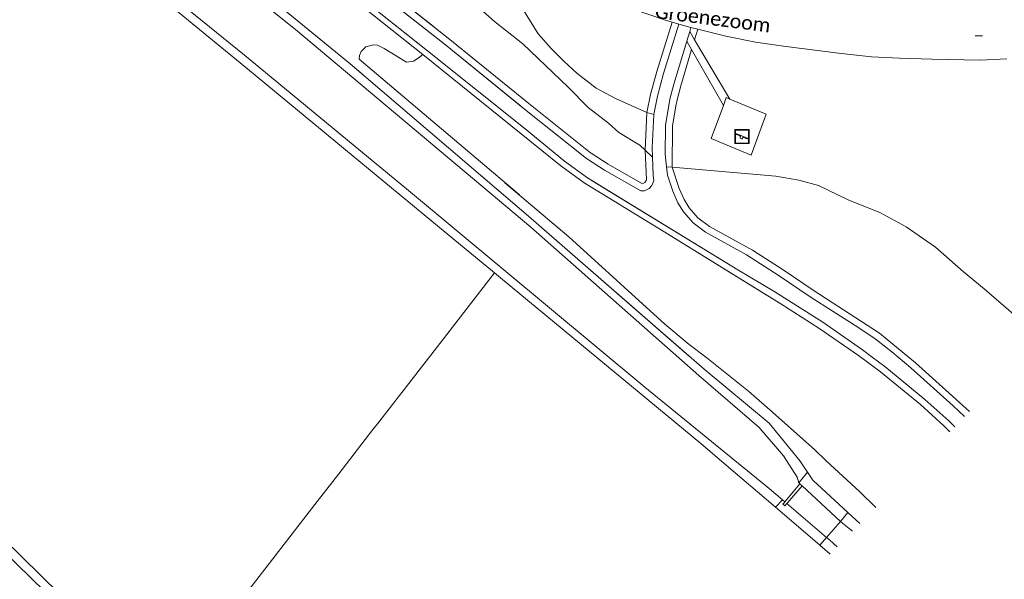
# Model space of a CAD drawing. Header units: metres. Extents: x 113074 to 114313, y 482627 to 483855.
# Tile 72 of 78: x 114100 to 114240, y 482893 to 482973. Entities that reach past the tile are written whole.
import ezdxf
from ezdxf.enums import TextEntityAlignment as Align

# ---------------------------------------------------------------- set-up
doc = ezdxf.new("R2010")
doc.units = ezdxf.units.M
doc.header["$MEASUREMENT"] = 0
doc.linetypes.add('DGN Style 2', pattern=[50.429501, 30.257701, -20.1718])
for name, color, linetype, lineweight in [('BGT-Lijnen - BTD Groenvoorziening  bosplantsoen (v)', 94, 'Continuous', 13), ('BGT-Lijnen - BTD Groenvoorziening  gras- en kruidachtigen (v)', 94, 'Continuous', 13), ('BGT-Lijnen - KWD Stuw (v)', 4, 'Continuous', 13), ('BGT-Lijnen - ORL Straatnaam (t)', 7, 'Continuous', 13), ('BGT-Lijnen - OTD Half verhard  schelpen (v)', 7, 'Continuous', 13), ('BGT-Lijnen - OTD Onverhard (v)', 7, 'Continuous', 13), ('BGT-Lijnen - OTD Open verharding  beton element (v)', 7, 'Continuous', 13), ('BGT-Lijnen - OWT Oever_ slootkant (v)', 4, 'Continuous', 13), ('BGT-Lijnen - STM Speelvoorziening (p)', 7, 'Continuous', 13), ('BGT-Lijnen - WGD Rijbaan - Lokale weg (v)', 7, 'Continuous', 13), ('BGT-Lijnen - WGD Voetpad (v)', 7, 'Continuous', 13), ('BGT-Lijnen - WTD Waterloop  kanaal (v)', 4, 'Continuous', 13), ('BGT-Lijnen - WTD Waterloop  sloot (v)', 4, 'Continuous', 13)]:
    doc.layers.add(name, color=color, linetype=linetype, lineweight=lineweight)
doc.styles.add('Style-Calibri', font='calibri.ttf')

# ---------------------------------------------------------------- blocks, each defined once
blk = doc.blocks.new('STM Speelvoorziening')
at = {"layer": 'BGT-Lijnen - STM Speelvoorziening (p)', "color": 30, "lineweight": 13, "flags": 128}
for points in [[(-93, -87), (-93, 88)], [(-88, 93), (88, 93)], [(-77, 28), (-17, 4)], [(-73, 40), (76, -20)], [(92, 88), (92, -87)], [(88, -92), (-88, -92)], [(11, -7), (71, -31)]]:
    blk.add_lwpolyline(points, dxfattribs=at)
at = {"layer": 'BGT-Lijnen - STM Speelvoorziening (p)', "color": 30, "lineweight": 13, "extrusion": (0, 0, -1)}
for centre, start, end in [((88, 88), 360, 90), ((-88, 88), 90, 180), ((88, -87), 270, 0), ((-88, -87), 180, 270)]:
    blk.add_arc(centre, 4.32, start, end, dxfattribs=at)
at = {"layer": 'BGT-Lijnen - STM Speelvoorziening (p)', "color": 30, "lineweight": 13}
for centre, radius, start, end in [((-76, 34), 6.15, 59.2233, 256.9778), ((-8, -13), 20.1, 118.3273, 269.9999), ((-8, -13), 20.1, 270, 17.8725), ((73, -26), 6.08, 246.3332, 69.8668)]:
    blk.add_arc(centre, radius, start, end, dxfattribs=at)
blk.add_3dface([(-100, 100), (100, 100), (100, -100), (-100, -100)], dxfattribs=at)

msp = doc.modelspace()

# ---------------------------------------------------------------- linework, layer by layer
at = {"layer": 'BGT-Lijnen - BTD Groenvoorziening  bosplantsoen (v)', "linetype": 'DGN Style 2', "lineweight": 13, "flags": 128}
for points in [[(114134.72, 482990.2), (114146.73, 482981.14), (114161.04, 482969.86)], [(114171.36, 482969.25), (114167.35, 482972.39), (114164.84, 482974.63)], [(114161.04, 482969.86), (114172.22, 482960.77), (114180.96, 482953.78)], [(114149.15, 482968.79), (114148.48, 482968.17), (114148.21, 482967.59)], [(114150.8, 482969.06), (114150.2, 482969.07), (114149.15, 482968.79)], [(114154.88, 482966.63), (114151.72, 482968.59), (114150.8, 482969.06)], [(114180.61, 482960.22), (114177.78, 482963.08), (114171.36, 482969.25)], [(114148.21, 482967.59), (114148.2, 482967.06), (114177.89, 482941.87)], [(114156.55, 482967.2), (114155.87, 482966.77), (114154.88, 482966.63)], [(114176.75, 482951.93), (114157.2, 482967.7), (114156.55, 482967.2)], [(114184.94, 482956.69), (114183.5, 482958), (114180.61, 482960.22)], [(114188.66, 482954.18), (114187.93, 482954.89), (114184.94, 482956.69)], [(114180.96, 482953.78), (114181.05, 482953.72), (114183.45, 482952.19)], [(114188.64, 482949.57), (114188.89, 482949.98), (114188.66, 482954.18)], [(114190.85, 482942.95), (114180.04, 482949.54), (114176.75, 482951.93)], [(114183.45, 482952.19), (114188.32, 482949.42), (114188.64, 482949.57)], [(114207.17, 482950.49), (114192.5, 482951.76), (114193.51, 482948.72)], [(114213.22, 482949.18), (114210.45, 482949.91), (114207.17, 482950.49)], [(114193.51, 482948.72), (114194.21, 482947.18), (114194.91, 482946.02)], [(114222.02, 482945.31), (114217.44, 482947.12), (114213.22, 482949.18)], [(114194.91, 482946.02), (114196.16, 482944.6), (114197.77, 482943.37)], [(114229.79, 482940.41), (114225.64, 482943.29), (114222.02, 482945.31)], [(114197.77, 482943.37), (114203.89, 482939.99), (114208.2, 482937.21)], [(114177.89, 482941.87), (114191.48, 482929.51), (114194.93, 482926.63)], [(114208.55, 482931.98), (114208.29, 482932.15), (114190.85, 482942.95)], [(114236.69, 482934.5), (114233.76, 482936.93), (114229.79, 482940.41)], [(114208.2, 482937.21), (114212.59, 482934.23), (114221.84, 482928.26)], [(114242.04, 482929.88), (114240.53, 482931.23), (114236.69, 482934.5)], [(114218.87, 482925.07), (114213.29, 482928.96), (114208.55, 482931.98)], [(114221.84, 482928.26), (114226.95, 482924.06), (114234.61, 482917.15)], [(114194.93, 482926.63), (114197.41, 482924.76), (114203.29, 482920.04)], [(114227.65, 482918.11), (114222.01, 482922.74), (114218.87, 482925.07)], [(114203.29, 482920.04), (114206.35, 482917.4), (114212.66, 482911.77)], [(114231.81, 482914.28), (114230.99, 482915.1), (114227.65, 482918.11)], [(114212.66, 482911.77), (114214.31, 482910.15), (114219.01, 482905.8)], [(114219.01, 482905.8), (114221.33, 482903.55)]]:
    msp.add_lwpolyline(points, dxfattribs=at)
at = {"layer": 'BGT-Lijnen - BTD Groenvoorziening  gras- en kruidachtigen (v)', "linetype": 'DGN Style 2', "lineweight": 13, "flags": 128}
for points in [[(114124.64, 482994.05), (114128.01, 482990.99), (114157.2, 482967.7)], [(114157.2, 482967.7), (114128.01, 482990.99), (114127.07, 482989.32)], [(114161.04, 482969.86), (114146.73, 482981.14), (114134.72, 482990.2)], [(114171.67, 482957.17), (114157.88, 482968.24), (114133.66, 482987.52)], [(114125.4, 482984.07), (114146.89, 482966.42), (114172.16, 482944.82)], [(114147.35, 482979.37), (114160.42, 482969.08), (114171.59, 482959.99)], [(114162.92, 482976.73), (114164.84, 482974.63), (114167.35, 482972.39)], [(114173.54, 482970.65), (114171.08, 482974.62), (114170.5, 482975.89)], [(114171.08, 482974.62), (114173.54, 482970.65), (114175.35, 482968.55)], [(114192.49, 482972.31), (114191.54, 482972.57), (114184.77, 482974.89)], [(114167.35, 482972.39), (114171.36, 482969.25), (114177.78, 482963.08)], [(114189.45, 482962.05), (114190.31, 482965.3), (114192.49, 482972.31)], [(114193.46, 482972.04), (114192.49, 482972.31), (114190.31, 482965.3)], [(114190.43, 482961.82), (114191.27, 482965.02), (114193.46, 482972.04)], [(114196.13, 482971.33), (114195.16, 482971.57), (114194.99, 482970.98)], [(114194.99, 482970.98), (114195.68, 482969.81), (114196.13, 482971.33)], [(114200.09, 482970.34), (114196.13, 482971.33), (114195.68, 482969.81)], [(114180.96, 482953.78), (114172.22, 482960.77), (114161.04, 482969.86)], [(114177.17, 482966.76), (114175.35, 482968.55), (114173.54, 482970.65)], [(114195.26, 482968.41), (114194.57, 482969.62), (114192.74, 482963.54)], [(114195.68, 482969.81), (114200.69, 482961.4), (114205.8, 482959.28)], [(114208.26, 482968.89), (114204.3, 482969.45), (114200.09, 482970.34)], [(114148.48, 482968.17), (114149.15, 482968.79), (114150.2, 482969.07)], [(114150.2, 482969.07), (114150.8, 482969.06), (114151.72, 482968.59)], [(114151.72, 482968.59), (114154.88, 482966.63), (114155.87, 482966.77)], [(114175.35, 482968.55), (114177.17, 482966.76), (114179.01, 482965.09)], [(114195.26, 482968.41), (114193.71, 482963.27), (114193.27, 482961.5)], [(114193.27, 482961.5), (114193.71, 482963.27), (114195.26, 482968.41)], [(114198.04, 482955.81), (114199.75, 482960.51), (114195.26, 482968.41)], [(114220.75, 482967.41), (114216.05, 482967.89), (114208.26, 482968.89)], [(114148.2, 482967.06), (114148.21, 482967.59), (114148.48, 482968.17)], [(114191.48, 482929.51), (114177.89, 482941.87), (114148.2, 482967.06)], [(114155.87, 482966.77), (114156.55, 482967.2), (114157.2, 482967.7)], [(114157.2, 482967.7), (114176.75, 482951.93), (114180.04, 482949.54)], [(114229.28, 482967.04), (114224.7, 482967.2), (114220.75, 482967.41)], [(114239.91, 482967.09), (114236.15, 482966.94), (114229.28, 482967.04)], [(114181.73, 482962.93), (114179.01, 482965.09), (114177.17, 482966.76)], [(114179.01, 482965.09), (114181.73, 482962.93), (114184.5, 482961.5)], [(114190.31, 482965.3), (114189.45, 482962.05), (114188.93, 482959.5)], [(114177.78, 482963.08), (114180.61, 482960.22), (114183.5, 482958)], [(114188.93, 482959.5), (114184.5, 482961.5), (114181.73, 482962.93)], [(114192.74, 482963.54), (114192.17, 482961.4), (114191.56, 482957.66)], [(114184.5, 482961.5), (114188.93, 482959.5), (114189.45, 482962.05)], [(114188.93, 482959.5), (114189.89, 482959.2), (114190.43, 482961.82)], [(114193.27, 482961.5), (114193.02, 482960.47), (114192.55, 482957.57)], [(114192.55, 482957.57), (114193.02, 482960.47), (114193.27, 482961.5)], [(114171.59, 482959.99), (114180.38, 482952.97), (114182.93, 482951.33)], [(114187.93, 482954.89), (114188.66, 482954.18), (114188.93, 482959.5)], [(114189.89, 482959.2), (114188.93, 482959.5), (114188.66, 482954.18)], [(114189.65, 482954.52), (114189.89, 482959.2)], [(114205.8, 482959.28), (114203.68, 482953.47), (114198.04, 482955.81)], [(114180.51, 482950.25), (114177.27, 482952.6), (114171.67, 482957.17)], [(114183.5, 482958), (114184.94, 482956.69), (114187.93, 482954.89)], [(114191.56, 482957.66), (114191.49, 482953.6), (114191.69, 482951.83)], [(114191.69, 482951.83), (114192.5, 482951.76), (114192.55, 482957.57)], [(114192.55, 482957.57), (114192.5, 482951.76), (114207.17, 482950.49)], [(114188.66, 482954.18), (114189.7, 482953.18), (114189.65, 482954.52)], [(114183.45, 482952.19), (114181.05, 482953.72), (114180.96, 482953.78)], [(114188.66, 482954.18), (114188.89, 482949.98), (114188.64, 482949.57)], [(114189.82, 482950.61), (114189.7, 482953.18), (114188.66, 482954.18)], [(114188.64, 482949.57), (114188.32, 482949.42), (114183.45, 482952.19)], [(114193.51, 482948.72), (114192.5, 482951.76), (114191.69, 482951.83)], [(114191.69, 482951.83), (114191.82, 482950.63), (114192.58, 482948.36)], [(114207.03, 482934.11), (114201.82, 482937.23), (114180.51, 482950.25)], [(114182.93, 482951.33), (114188.07, 482948.4), (114188.57, 482948.43)], [(114189.64, 482949.18), (114189.91, 482949.84), (114189.82, 482950.61)], [(114207.17, 482950.49), (114210.45, 482949.91), (114213.22, 482949.18)], [(114180.04, 482949.54), (114190.85, 482942.95), (114208.29, 482932.15)], [(114188.57, 482948.43), (114189.25, 482948.74), (114189.64, 482949.18)], [(114194.91, 482946.02), (114194.21, 482947.18), (114193.51, 482948.72)], [(114213.22, 482949.18), (114217.44, 482947.12), (114222.02, 482945.31)], [(114192.58, 482948.36), (114193.32, 482946.71), (114194.1, 482945.42)], [(114197.77, 482943.37), (114196.16, 482944.6), (114194.91, 482946.02)], [(114172.16, 482944.82), (114197.03, 482923.16), (114206.22, 482915.51)], [(114194.1, 482945.42), (114195.47, 482943.86), (114197.22, 482942.53)], [(114222.02, 482945.31), (114225.64, 482943.29), (114229.79, 482940.41)], [(114208.2, 482937.21), (114203.89, 482939.99), (114197.77, 482943.37)], [(114197.22, 482942.53), (114203.05, 482939.34), (114207.65, 482936.37)], [(114229.79, 482940.41), (114233.76, 482936.93), (114236.69, 482934.5)], [(114207.65, 482936.37), (114212.03, 482933.39), (114215.28, 482931.32)], [(114221.84, 482928.26), (114212.59, 482934.23), (114208.2, 482937.21)], [(114219.46, 482925.88), (114213.84, 482929.79), (114207.03, 482934.11)], [(114236.69, 482934.5), (114240.53, 482931.23), (114242.04, 482929.88)], [(114208.29, 482932.15), (114208.55, 482931.98), (114213.29, 482928.96)], [(114215.28, 482931.32), (114218.94, 482928.99), (114221.24, 482927.46)], [(114197.41, 482924.76), (114194.93, 482926.63), (114191.48, 482929.51)], [(114213.29, 482928.96), (114218.87, 482925.07), (114222.01, 482922.74)], [(114234.61, 482917.15), (114226.95, 482924.06), (114221.84, 482928.26)], [(114221.24, 482927.46), (114223.61, 482925.58), (114226.29, 482923.31)], [(114222.62, 482923.54), (114220.84, 482924.82), (114219.46, 482925.88)], [(114206.35, 482917.4), (114203.29, 482920.04), (114197.41, 482924.76)], [(114222.01, 482922.74), (114227.65, 482918.11), (114230.99, 482915.1)], [(114231.68, 482915.83), (114228.3, 482918.86), (114222.62, 482923.54)], [(114226.29, 482923.31), (114232.31, 482917.95), (114233.92, 482916.45)], [(114214.31, 482910.15), (114212.66, 482911.77), (114206.35, 482917.4)], [(114206.22, 482915.51), (114210.61, 482910.12), (114211.67, 482908.54)], [(114232.51, 482914.99), (114231.68, 482915.83)], [(114230.99, 482915.1), (114231.81, 482914.28)], [(114221.33, 482903.55), (114219.01, 482905.8), (114214.31, 482910.15)], [(114211.67, 482908.54), (114212.4, 482907.43), (114217.39, 482902.81)], [(114217.39, 482902.81), (114219.08, 482901.25)]]:
    msp.add_lwpolyline(points, dxfattribs=at)
at = {"layer": 'BGT-Lijnen - KWD Stuw (v)', "linetype": 'Continuous', "lineweight": 13, "flags": 128}
for points in [[(114210.91, 482906.59), (114210.58, 482906.9), (114208.45, 482904.34)], [(114208.74, 482904.09), (114208.85, 482904.21), (114210.91, 482906.59)], [(114208.45, 482904.34), (114208.39, 482904.27), (114208.17, 482904.02)], [(114208.17, 482904.02), (114208.45, 482903.78), (114208.74, 482904.09)]]:
    msp.add_lwpolyline(points, dxfattribs=at)
at = {"layer": 'BGT-Lijnen - ORL Straatnaam (t)', "linetype": 'Continuous', "lineweight": 13, "flags": 128}
msp.add_lwpolyline([(114235.43, 482970.35), (114236.43, 482970.39)], dxfattribs=at)
at = {"layer": 'BGT-Lijnen - OTD Half verhard  schelpen (v)', "linetype": 'Continuous', "lineweight": 13, "flags": 128}
for points in [[(114195.68, 482969.81), (114194.99, 482970.98), (114194.57, 482969.62)], [(114194.57, 482969.62), (114195.26, 482968.41), (114199.75, 482960.51)], [(114200.69, 482961.4), (114195.68, 482969.81)], [(114199.75, 482960.51), (114200.15, 482961.62), (114200.69, 482961.4)]]:
    msp.add_lwpolyline(points, dxfattribs=at)
at = {"layer": 'BGT-Lijnen - OTD Onverhard (v)', "linetype": 'Continuous', "lineweight": 13, "flags": 128}
for points in [[(114132.66, 482965.46), (114104.63, 482988.48), (114093.49, 482996.77)], [(114167.37, 482936.77), (114160.65, 482942.32), (114132.66, 482965.46)], [(114159.62, 482926.78), (114159.8, 482927.02), (114167.37, 482936.77)], [(114168.49, 482935.85), (114167.37, 482936.77), (114159.8, 482927.02)], [(114199.83, 482909.83), (114196.57, 482912.62), (114168.49, 482935.85)], [(114150.76, 482915.38), (114158.32, 482925.11), (114159.62, 482926.78)], [(114159.8, 482927.02), (114159.62, 482926.78), (114158.32, 482925.11)], [(114158.32, 482925.11), (114150.76, 482915.38), (114150.13, 482914.57)], [(114145.29, 482908.33), (114150.13, 482914.57), (114150.76, 482915.38)], [(114150.13, 482914.57), (114145.29, 482908.33), (114142.24, 482904.41)], [(114085.07, 482911.85), (114092.24, 482904.53), (114113.87, 482883.31)], [(114212.03, 482899.37), (114207.13, 482903.57), (114199.83, 482909.83)], [(114131.64, 482890.66), (114142.24, 482904.41), (114145.29, 482908.33)], [(114142.24, 482904.41), (114131.64, 482890.66), (114130.43, 482889.09)], [(114214.81, 482896.99), (114213.41, 482898.19), (114212.03, 482899.37)], [(114214.87, 482896.94), (114214.81, 482896.99)]]:
    msp.add_lwpolyline(points, dxfattribs=at)
at = {"layer": 'BGT-Lijnen - OTD Open verharding  beton element (v)', "linetype": 'Continuous', "lineweight": 13, "flags": 128}
for points in [[(114200.15, 482961.62), (114199.75, 482960.51), (114198.04, 482955.81)], [(114205.8, 482959.28), (114200.69, 482961.4), (114200.15, 482961.62)], [(114198.04, 482955.81), (114203.68, 482953.47), (114205.8, 482959.28)]]:
    msp.add_lwpolyline(points, dxfattribs=at)
at = {"layer": 'BGT-Lijnen - OWT Oever_ slootkant (v)', "linetype": 'Continuous', "lineweight": 13, "flags": 128}
for points in [[(114131.97, 482967.61), (114107.16, 482987.73), (114092.68, 483000)], [(114116.35, 482989.52), (114139.18, 482971.27), (114172.49, 482943.26)], [(114104.63, 482988.48), (114132.66, 482965.46), (114160.65, 482942.32)], [(114172.16, 482944.82), (114146.89, 482966.42), (114125.4, 482984.07)], [(114023.9, 482969.3), (114058.3, 482935.78), (114101.61, 482893.66)], [(114188.62, 482920.59), (114155.16, 482948.45), (114131.97, 482967.61)], [(114206.22, 482915.51), (114197.03, 482923.16), (114172.16, 482944.82)], [(114172.49, 482943.26), (114196.29, 482922.23), (114204.8, 482914.88)], [(114160.65, 482942.32), (114167.37, 482936.77), (114168.49, 482935.85)], [(114168.49, 482935.85), (114196.57, 482912.62), (114199.83, 482909.83)], [(114208.13, 482904.61), (114206.24, 482906.25), (114188.62, 482920.59)], [(114211.67, 482908.54), (114210.61, 482910.12), (114206.22, 482915.51)], [(114204.8, 482914.88), (114208.29, 482910.85), (114210.22, 482907.83)], [(114113.87, 482883.31), (114092.24, 482904.53), (114085.07, 482911.85)], [(114199.83, 482909.83), (114207.13, 482903.57), (114208.13, 482904.61)], [(114210.22, 482907.83), (114210.45, 482907.03), (114211.67, 482908.54)], [(114211.67, 482908.54), (114210.45, 482907.03), (114210.58, 482906.9)], [(114212.4, 482907.43), (114211.67, 482908.54)], [(114210.58, 482906.9), (114210.91, 482906.59), (114216.33, 482901.55)], [(114216.33, 482901.55), (114217.39, 482902.81), (114212.4, 482907.43)], [(114208.45, 482904.34), (114208.13, 482904.61), (114207.13, 482903.57)], [(114208.17, 482904.02), (114208.39, 482904.27), (114208.45, 482904.34)], [(114208.74, 482904.09), (114208.45, 482903.78), (114208.17, 482904.02)], [(114213.41, 482898.19), (114214.37, 482899.31), (114208.74, 482904.09)], [(114207.13, 482903.57), (114212.03, 482899.37), (114213.41, 482898.19)], [(114217.39, 482902.81), (114216.33, 482901.55), (114216.38, 482901.5)], [(114219.08, 482901.25), (114217.39, 482902.81)], [(114216.38, 482901.5), (114218.05, 482900.2)], [(114214.78, 482898.97), (114214.37, 482899.31), (114213.41, 482898.19)], [(114215.88, 482897.96), (114214.78, 482898.97)], [(114213.41, 482898.19), (114214.81, 482896.99), (114214.87, 482896.94)], [(114101.61, 482893.66), (114141.32, 482854.76), (114157.92, 482838.62)]]:
    msp.add_lwpolyline(points, dxfattribs=at)
at = {"layer": 'BGT-Lijnen - WGD Rijbaan - Lokale weg (v)', "linetype": 'Continuous', "lineweight": 13, "flags": 128}
for points in [[(114184.77, 482974.89), (114191.54, 482972.57), (114192.49, 482972.31)], [(114192.49, 482972.31), (114193.46, 482972.04), (114195.16, 482971.57)], [(114195.16, 482971.57), (114196.13, 482971.33), (114200.09, 482970.34)], [(114200.09, 482970.34), (114204.3, 482969.45), (114208.26, 482968.89)], [(114208.26, 482968.89), (114216.05, 482967.89), (114220.75, 482967.41)], [(114220.75, 482967.41), (114224.7, 482967.2), (114229.28, 482967.04)], [(114229.28, 482967.04), (114236.15, 482966.94), (114239.91, 482967.09)]]:
    msp.add_lwpolyline(points, dxfattribs=at)
at = {"layer": 'BGT-Lijnen - WGD Voetpad (v)', "linetype": 'Continuous', "lineweight": 13, "flags": 128}
for points in [[(114133.66, 482987.52), (114157.88, 482968.24), (114171.67, 482957.17)], [(114171.59, 482959.99), (114160.42, 482969.08), (114147.35, 482979.37)], [(114193.46, 482972.04), (114191.27, 482965.02), (114190.43, 482961.82)], [(114192.74, 482963.54), (114194.57, 482969.62), (114194.99, 482970.98)], [(114194.99, 482970.98), (114195.16, 482971.57), (114193.46, 482972.04)], [(114191.56, 482957.66), (114192.17, 482961.4), (114192.74, 482963.54)], [(114190.43, 482961.82), (114189.89, 482959.2), (114189.65, 482954.52)], [(114182.93, 482951.33), (114180.38, 482952.97), (114171.59, 482959.99)], [(114171.67, 482957.17), (114177.27, 482952.6), (114180.51, 482950.25)], [(114191.69, 482951.83), (114191.49, 482953.6), (114191.56, 482957.66)], [(114189.65, 482954.52), (114189.7, 482953.18), (114189.82, 482950.61)], [(114192.58, 482948.36), (114191.82, 482950.63), (114191.69, 482951.83)], [(114180.51, 482950.25), (114201.82, 482937.23), (114207.03, 482934.11)], [(114188.57, 482948.43), (114188.07, 482948.4), (114182.93, 482951.33)], [(114189.82, 482950.61), (114189.91, 482949.84), (114189.64, 482949.18)], [(114189.64, 482949.18), (114189.25, 482948.74), (114188.57, 482948.43)], [(114193.32, 482946.71), (114192.58, 482948.36)], [(114195.47, 482943.86), (114194.1, 482945.42), (114193.32, 482946.71)], [(114203.05, 482939.34), (114197.22, 482942.53), (114195.47, 482943.86)], [(114212.03, 482933.39), (114207.65, 482936.37), (114203.05, 482939.34)], [(114207.03, 482934.11), (114213.84, 482929.79), (114219.46, 482925.88)], [(114218.94, 482928.99), (114215.28, 482931.32), (114212.03, 482933.39)], [(114223.61, 482925.58), (114221.24, 482927.46), (114218.94, 482928.99)], [(114219.46, 482925.88), (114220.84, 482924.82), (114222.62, 482923.54)], [(114232.31, 482917.95), (114226.29, 482923.31), (114223.61, 482925.58)], [(114222.62, 482923.54), (114228.3, 482918.86), (114231.68, 482915.83)], [(114233.92, 482916.45), (114232.31, 482917.95)], [(114231.68, 482915.83), (114232.51, 482914.99)]]:
    msp.add_lwpolyline(points, dxfattribs=at)
at = {"layer": 'BGT-Lijnen - WTD Waterloop  kanaal (v)', "linetype": 'Continuous', "lineweight": 13, "flags": 128}
for points in [[(114092.68, 483000), (114107.16, 482987.73), (114131.97, 482967.61)], [(114139.18, 482971.27), (114116.35, 482989.52), (114105.33, 483000)], [(114196.29, 482922.23), (114172.49, 482943.26), (114139.18, 482971.27)], [(114131.97, 482967.61), (114155.16, 482948.45), (114188.62, 482920.59)], [(114208.29, 482910.85), (114204.8, 482914.88), (114196.29, 482922.23)], [(114188.62, 482920.59), (114206.24, 482906.25), (114208.13, 482904.61)], [(114210.45, 482907.03), (114210.22, 482907.83), (114208.29, 482910.85)], [(114208.13, 482904.61), (114208.45, 482904.34), (114210.58, 482906.9)], [(114210.58, 482906.9), (114210.45, 482907.03)], [(114210.91, 482906.59), (114208.85, 482904.21), (114208.74, 482904.09)], [(114216.33, 482901.55), (114210.91, 482906.59)], [(114208.74, 482904.09), (114214.37, 482899.31), (114216.33, 482901.55)], [(114216.33, 482901.55), (114214.37, 482899.31), (114214.78, 482898.97)], [(114218.05, 482900.2), (114216.38, 482901.5), (114216.33, 482901.55)], [(114214.78, 482898.97), (114215.88, 482897.96)]]:
    msp.add_lwpolyline(points, dxfattribs=at)
at = {"layer": 'BGT-Lijnen - WTD Waterloop  sloot (v)', "linetype": 'Continuous', "lineweight": 13, "flags": 128}
for points in [[(114101.61, 482893.66), (114058.3, 482935.78), (114023.9, 482969.3)], [(114157.92, 482838.62), (114141.32, 482854.76), (114101.61, 482893.66)]]:
    msp.add_lwpolyline(points, dxfattribs=at)

# ---------------------------------------------------------------- block references
at = {"layer": 'BGT-Lijnen - STM Speelvoorziening (p)', "color": 7, "linetype": 'Continuous', "lineweight": 13, "xscale": 0.01, "yscale": 0.01}
msp.add_blockref('STM Speelvoorziening', (114202.39, 482956.09), dxfattribs=at)

# ---------------------------------------------------------------- texts
at = {"layer": 'BGT-Lijnen - ORL Straatnaam (t)', "color": 7, "linetype": 'Continuous', "lineweight": 13, "style": 'Style-Calibri'}
msp.add_text('Groenezoom', height=2, rotation=352.7663, dxfattribs=at).set_placement((114198.26, 482972.86), align=Align.MIDDLE_CENTER)

doc.saveas('drawing.dxf')
